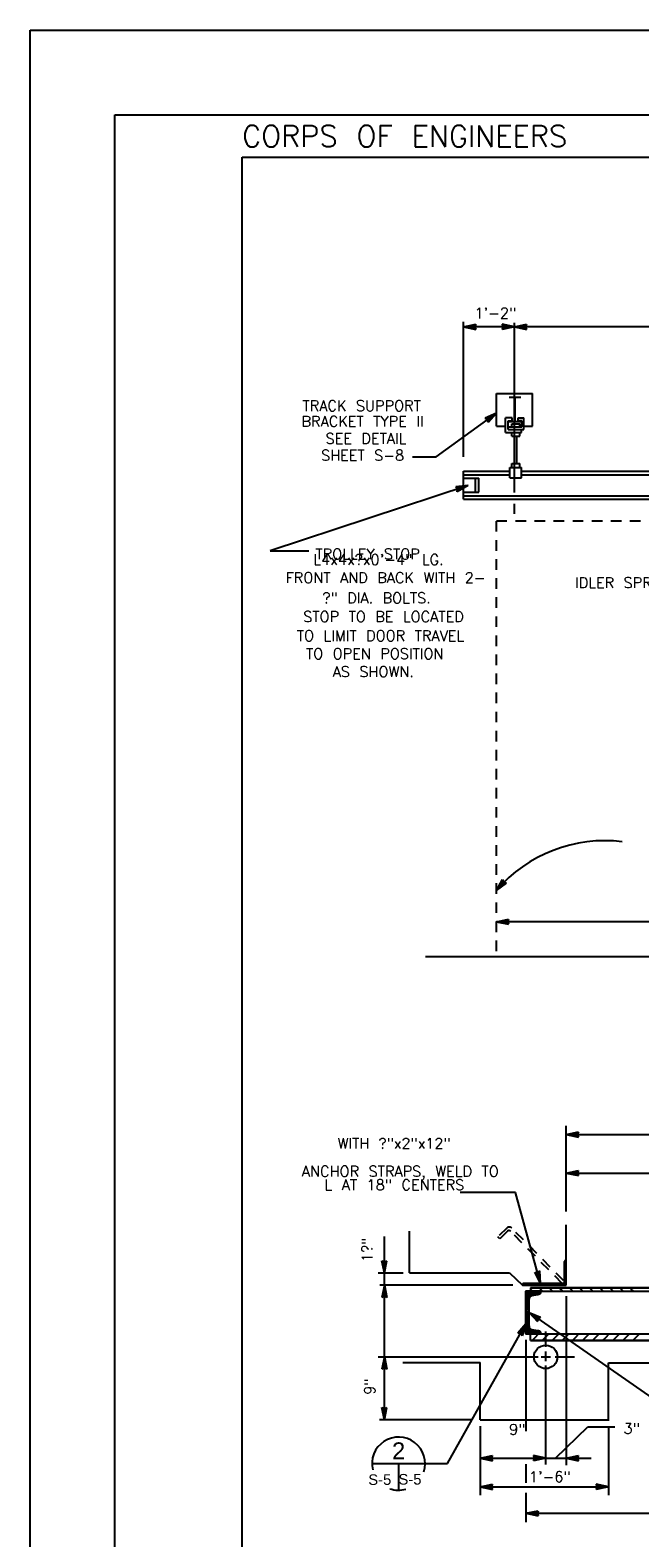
# Model space of a CAD drawing. Extents: x -31.3 to 10.7, y -20.4 to 9.6.
# Tile 4 of 25: x -31.3 to -24.1, y -8.2 to 9.6. Entities that reach past the tile are written whole.
import ezdxf
from ezdxf.enums import TextEntityAlignment as Align

# ---------------------------------------------------------------- set-up
doc = ezdxf.new("R2010")
doc.units = 0
doc.header["$MEASUREMENT"] = 0
doc.linetypes.add('HIDDEN2', pattern=[0.1875, 0.125, -0.0625])
doc.layers.add('01', color=7, linetype='CONTINUOUS')
doc.layers.add('02', color=7, linetype='CONTINUOUS')
doc.styles.add('ARIAL', font='Arial')
doc.styles.add('TXT_SHX', font='txt.shx')

msp = doc.modelspace()

# ---------------------------------------------------------------- linework, layer by layer
at = {"layer": '01', "color": 7, "linetype": 'CONTINUOUS'}
for p, q in [((-31.252, 9.559), (10.748, 9.559)), ((-31.252, -20.441), (-31.252, 9.559)), ((-30.252, 8.559), (9.748, 8.559)), ((-30.252, -19.441), (-30.252, 8.559)), ((-28.752, 8.059), (9.248, 8.059)), ((-28.752, -18.941), (-28.752, 8.059)), ((-26.14, 4.525), (-26.14, 6.118)), ((-26.14, 6.058), (-25.996, 6.089)), ((-25.541, 6.058), (-26.14, 6.058)), ((-26.14, 6.058), (-25.996, 6.027)), ((-26.103, 6.058), (-26.009, 6.078)), ((-26.103, 6.058), (-26.009, 6.038)), ((-26.067, 6.058), (-26.022, 6.068)), ((-26.067, 6.058), (-26.022, 6.049)), ((-26.022, 6.068), (-26.026, 6.058)), ((-26.026, 6.058), (-26.022, 6.049)), ((-26.009, 6.078), (-26.018, 6.058)), ((-26.018, 6.058), (-26.009, 6.038)), ((-25.996, 6.089), (-26.01, 6.058)), ((-26.01, 6.058), (-25.996, 6.027)), ((-25.541, 6.058), (-25.685, 6.089)), ((-25.671, 6.058), (-25.685, 6.089)), ((-25.541, 6.058), (-25.685, 6.027)), ((-25.685, 6.027), (-25.671, 6.058)), ((-25.578, 6.058), (-25.672, 6.078)), ((-25.663, 6.058), (-25.672, 6.078)), ((-25.578, 6.058), (-25.672, 6.038)), ((-25.672, 6.038), (-25.663, 6.058)), ((-25.614, 6.058), (-25.659, 6.067)), ((-25.655, 6.058), (-25.659, 6.067)), ((-25.614, 6.058), (-25.659, 6.048)), ((-25.659, 6.048), (-25.655, 6.058)), ((-25.541, 6.058), (-25.397, 6.089)), ((-20.464, 6.058), (-25.541, 6.058)), ((-25.541, 6.058), (-25.397, 6.027)), ((-25.539, 4.103), (-25.539, 6.105)), ((-25.504, 6.058), (-25.41, 6.078)), ((-25.504, 6.058), (-25.41, 6.038)), ((-25.468, 6.058), (-25.423, 6.068)), ((-25.468, 6.058), (-25.423, 6.049)), ((-25.423, 6.068), (-25.427, 6.058)), ((-25.427, 6.058), (-25.423, 6.049)), ((-25.41, 6.078), (-25.419, 6.058)), ((-25.419, 6.058), (-25.41, 6.038)), ((-25.397, 6.089), (-25.411, 6.058)), ((-25.411, 6.058), (-25.397, 6.027)), ((-25.751, 5.27), (-25.328, 5.27)), ((-25.751, 4.885), (-25.751, 5.27)), ((-25.603, 5.227), (-25.465, 5.227)), ((-25.532, 4.94), (-25.532, 5.227)), ((-25.328, 4.885), (-25.328, 5.27)), ((-26.466, 4.525), (-25.751, 5.038)), ((-25.751, 5.038), (-25.886, 4.979)), ((-25.781, 5.016), (-25.869, 4.978)), ((-25.81, 4.995), (-25.852, 4.977)), ((-25.751, 5.038), (-25.85, 4.929)), ((-25.781, 5.016), (-25.846, 4.945)), ((-25.81, 4.995), (-25.841, 4.961)), ((-25.647, 4.812), (-25.647, 4.984)), ((-25.566, 4.984), (-25.647, 4.984)), ((-25.566, 4.949), (-25.566, 4.984)), ((-25.496, 4.949), (-25.496, 4.984)), ((-25.496, 4.984), (-25.429, 4.984)), ((-25.429, 4.847), (-25.429, 4.984)), ((-25.857, 4.962), (-25.886, 4.979)), ((-25.85, 4.967), (-25.869, 4.978)), ((-25.85, 4.929), (-25.857, 4.962)), ((-25.844, 4.972), (-25.852, 4.977)), ((-25.846, 4.945), (-25.85, 4.967)), ((-25.841, 4.961), (-25.844, 4.972)), ((-25.751, 4.885), (-25.646, 4.885)), ((-25.647, 4.812), (-25.459, 4.812)), ((-25.615, 4.847), (-25.615, 4.949)), ((-25.615, 4.949), (-25.566, 4.949)), ((-25.615, 4.876), (-25.453, 4.876)), ((-25.615, 4.847), (-25.429, 4.847)), ((-25.603, 4.94), (-25.465, 4.94)), ((-25.573, 4.769), (-25.573, 4.812)), ((-25.572, 4.876), (-25.572, 4.912)), ((-25.572, 4.912), (-25.476, 4.912)), ((-25.453, 4.949), (-25.496, 4.949)), ((-25.476, 4.876), (-25.476, 4.912)), ((-25.476, 4.769), (-25.476, 4.812)), ((-25.459, 4.812), (-25.459, 4.847)), ((-25.453, 4.876), (-25.453, 4.949)), ((-25.431, 4.885), (-25.328, 4.885)), ((-25.573, 4.769), (-25.476, 4.769)), ((-25.541, 4.445), (-25.541, 4.768)), ((-25.513, 4.445), (-25.513, 4.768)), ((-26.744, 4.525), (-26.466, 4.525)), ((-26.14, 4.354), (-25.596, 4.354)), ((-26.14, 4.023), (-26.14, 4.354)), ((-26.14, 4.312), (-25.596, 4.312)), ((-26.14, 4.274), (-25.962, 4.274)), ((-26.001, 4.105), (-26.001, 4.274)), ((-25.962, 4.105), (-25.962, 4.274)), ((-25.596, 4.277), (-25.596, 4.398)), ((-25.596, 4.398), (-25.456, 4.398)), ((-25.596, 4.277), (-25.456, 4.277)), ((-25.573, 4.398), (-25.573, 4.445)), ((-25.573, 4.445), (-25.476, 4.445)), ((-25.476, 4.398), (-25.476, 4.445)), ((-25.456, 4.277), (-25.456, 4.398)), ((-25.456, 4.354), (-22.474, 4.354)), ((-25.456, 4.312), (-22.474, 4.312)), ((-26.088, 4.184), (-28.42, 3.414)), ((-26.088, 4.184), (-26.234, 4.168)), ((-26.211, 4.143), (-26.234, 4.168)), ((-26.123, 4.172), (-26.219, 4.162)), ((-26.204, 4.146), (-26.219, 4.162)), ((-26.088, 4.184), (-26.215, 4.109)), ((-26.215, 4.109), (-26.211, 4.143)), ((-26.123, 4.172), (-26.206, 4.124)), ((-26.206, 4.124), (-26.204, 4.146)), ((-26.157, 4.161), (-26.203, 4.156)), ((-26.196, 4.148), (-26.203, 4.156)), ((-26.157, 4.161), (-26.197, 4.138)), ((-26.197, 4.138), (-26.196, 4.148)), ((-26.14, 4.105), (-25.962, 4.105)), ((-26.14, 4.065), (-22.474, 4.065)), ((-26.14, 4.023), (-22.472, 4.023)), ((-25.539, 3.851), (-25.539, 3.971)), ((-28.42, 3.414), (-27.964, 3.414)), ((-25.754, -0.593), (-25.68, -0.465)), ((-25.754, -0.593), (-25.634, -0.507)), ((-25.729, -0.566), (-25.681, -0.482)), ((-25.729, -0.566), (-25.651, -0.509)), ((-25.705, -0.539), (-25.682, -0.499)), ((-25.705, -0.539), (-25.668, -0.512)), ((-25.682, -0.499), (-25.678, -0.508)), ((-25.681, -0.482), (-25.672, -0.503)), ((-25.68, -0.465), (-25.667, -0.497)), ((-25.678, -0.508), (-25.668, -0.512)), ((-25.672, -0.503), (-25.651, -0.509)), ((-25.667, -0.497), (-25.634, -0.507)), ((-25.754, -0.962), (-25.61, -0.931)), ((-20.416, -0.962), (-25.754, -0.962)), ((-25.754, -0.962), (-25.61, -0.993)), ((-25.717, -0.962), (-25.623, -0.942)), ((-25.717, -0.962), (-25.623, -0.982)), ((-25.681, -0.962), (-25.636, -0.952)), ((-25.681, -0.962), (-25.636, -0.971)), ((-25.636, -0.952), (-25.64, -0.962)), ((-25.64, -0.962), (-25.636, -0.971)), ((-25.623, -0.942), (-25.632, -0.962)), ((-25.632, -0.962), (-25.623, -0.982)), ((-25.61, -0.931), (-25.624, -0.962)), ((-25.624, -0.962), (-25.61, -0.993)), ((-26.591, -1.374), (-12.683, -1.374)), ((-24.93, -4.383), (-24.93, -3.37)), ((-24.93, -3.475), (-24.786, -3.444)), ((-24.93, -3.475), (-14.861, -3.475)), ((-24.93, -3.475), (-24.786, -3.506)), ((-24.893, -3.475), (-24.799, -3.455)), ((-24.893, -3.475), (-24.799, -3.495)), ((-24.857, -3.475), (-24.812, -3.465)), ((-24.857, -3.475), (-24.812, -3.484)), ((-24.812, -3.465), (-24.816, -3.475)), ((-24.816, -3.475), (-24.812, -3.484)), ((-24.799, -3.455), (-24.808, -3.475)), ((-24.808, -3.475), (-24.799, -3.495)), ((-24.786, -3.444), (-24.8, -3.475)), ((-24.8, -3.475), (-24.786, -3.506)), ((-24.93, -3.928), (-24.786, -3.897)), ((-24.893, -3.928), (-24.799, -3.908)), ((-24.799, -3.908), (-24.808, -3.928)), ((-24.786, -3.897), (-24.8, -3.928)), ((-24.93, -3.928), (-19.895, -3.928)), ((-24.93, -3.928), (-24.786, -3.959)), ((-24.893, -3.928), (-24.799, -3.948)), ((-24.857, -3.928), (-24.812, -3.918)), ((-24.857, -3.928), (-24.812, -3.937)), ((-24.812, -3.918), (-24.816, -3.928)), ((-24.816, -3.928), (-24.812, -3.937)), ((-24.808, -3.928), (-24.799, -3.948)), ((-24.8, -3.928), (-24.786, -3.959)), ((-25.527, -4.16), (-26.183, -4.16)), ((-25.234, -5.231), (-25.527, -4.16)), ((-26.778, -5.107), (-26.778, -4.616)), ((-24.93, -5.252), (-24.93, -4.54)), ((-27.075, -5.107), (-27.075, -4.676)), ((-27.075, -5.107), (-27.106, -4.963)), ((-27.106, -4.963), (-27.075, -4.977)), ((-27.075, -5.07), (-27.095, -4.976)), ((-27.095, -4.976), (-27.075, -4.985)), ((-27.075, -5.107), (-27.044, -4.963)), ((-27.075, -4.977), (-27.044, -4.963)), ((-27.075, -5.07), (-27.055, -4.976)), ((-27.075, -4.985), (-27.055, -4.976)), ((-24.951, -5.218), (-24.951, -4.974)), ((-24.95, -4.978), (-24.951, -4.978)), ((-24.93, -4.998), (-24.95, -4.978)), ((-24.93, -4.978), (-24.945, -4.963)), ((-24.93, -4.96), (-24.937, -4.96)), ((-24.93, -4.979), (-24.93, -4.978)), ((-27.15, -5.107), (-26.853, -5.107)), ((-27.075, -5.034), (-27.085, -4.989)), ((-27.085, -4.989), (-27.075, -4.993)), ((-27.075, -5.034), (-27.066, -4.989)), ((-27.075, -4.993), (-27.066, -4.989)), ((-27.075, -5.252), (-27.075, -5.107)), ((-26.778, -5.107), (-25.598, -5.107)), ((-25.598, -5.107), (-25.446, -5.252)), ((-25.234, -5.231), (-25.302, -5.1)), ((-25.302, -5.1), (-25.268, -5.106)), ((-25.244, -5.195), (-25.288, -5.11)), ((-25.288, -5.11), (-25.266, -5.113)), ((-25.253, -5.161), (-25.275, -5.12)), ((-25.275, -5.12), (-25.264, -5.121)), ((-25.268, -5.106), (-25.242, -5.084)), ((-25.266, -5.113), (-25.249, -5.099)), ((-25.264, -5.121), (-25.256, -5.115)), ((-25.253, -5.161), (-25.256, -5.115)), ((-25.244, -5.195), (-25.249, -5.099)), ((-25.234, -5.231), (-25.242, -5.084)), ((-24.95, -4.998), (-24.951, -4.998)), ((-24.95, -5.018), (-24.951, -5.018)), ((-24.95, -5.038), (-24.951, -5.038)), ((-24.95, -5.058), (-24.951, -5.058)), ((-24.95, -5.078), (-24.951, -5.078)), ((-24.95, -5.098), (-24.951, -5.098)), ((-24.95, -5.118), (-24.951, -5.118)), ((-24.95, -5.138), (-24.951, -5.138)), ((-24.95, -5.158), (-24.951, -5.158)), ((-24.93, -5.018), (-24.95, -4.998)), ((-24.93, -5.038), (-24.95, -5.018)), ((-24.93, -5.058), (-24.95, -5.038)), ((-24.93, -5.078), (-24.95, -5.058)), ((-24.93, -5.098), (-24.95, -5.078)), ((-24.93, -5.118), (-24.95, -5.098)), ((-24.93, -5.138), (-24.95, -5.118)), ((-24.93, -5.158), (-24.95, -5.138)), ((-24.93, -5.178), (-24.95, -5.158)), ((-24.93, -4.999), (-24.93, -4.998)), ((-24.93, -5.019), (-24.93, -5.018)), ((-24.93, -5.039), (-24.93, -5.038)), ((-24.93, -5.059), (-24.93, -5.058)), ((-24.93, -5.079), (-24.93, -5.078)), ((-24.93, -5.099), (-24.93, -5.098)), ((-24.93, -5.119), (-24.93, -5.118)), ((-24.93, -5.139), (-24.93, -5.138)), ((-24.93, -5.159), (-24.93, -5.158)), ((-25.561, -5.252), (-27.127, -5.252)), ((-27.075, -5.252), (-27.106, -5.396)), ((-27.075, -5.289), (-27.095, -5.383)), ((-27.075, -5.325), (-27.084, -5.37)), ((-27.075, -6.098), (-27.075, -5.252)), ((-27.075, -5.252), (-27.044, -5.396)), ((-27.075, -5.289), (-27.055, -5.383)), ((-27.075, -5.325), (-27.065, -5.37)), ((-25.446, -5.252), (-25.446, -5.244)), ((-25.441, -5.252), (-25.446, -5.247)), ((-25.446, -5.252), (-24.93, -5.252)), ((-25.435, -5.238), (-25.44, -5.233)), ((-25.421, -5.252), (-25.435, -5.238)), ((-24.964, -5.231), (-25.433, -5.231)), ((-25.409, -5.238), (-25.416, -5.231)), ((-25.395, -5.252), (-25.409, -5.238)), ((-25.405, -5.323), (-14.615, -5.323)), ((-25.405, -5.827), (-25.405, -5.323)), ((-25.386, -5.339), (-25.402, -5.323)), ((-25.389, -5.238), (-25.396, -5.231)), ((-25.375, -5.252), (-25.389, -5.238)), ((-25.362, -5.339), (-25.378, -5.323)), ((-25.369, -5.238), (-25.376, -5.231)), ((-25.355, -5.252), (-25.369, -5.238)), ((-25.349, -5.238), (-25.356, -5.231)), ((-25.339, -5.339), (-25.354, -5.323)), ((-25.351, -5.283), (-14.674, -5.283)), ((-25.351, -5.283), (-25.351, -5.323)), ((-25.349, -5.303), (-25.351, -5.301)), ((-25.335, -5.252), (-25.349, -5.238)), ((-25.329, -5.323), (-25.349, -5.303)), ((-25.329, -5.238), (-25.336, -5.231)), ((-25.315, -5.339), (-25.331, -5.323)), ((-25.315, -5.252), (-25.329, -5.238)), ((-25.309, -5.238), (-25.316, -5.231)), ((-25.295, -5.252), (-25.309, -5.238)), ((-25.291, -5.339), (-25.307, -5.323)), ((-25.289, -5.238), (-25.296, -5.231)), ((-25.275, -5.252), (-25.289, -5.238)), ((-25.268, -5.339), (-25.284, -5.323)), ((-25.269, -5.238), (-25.276, -5.231)), ((-25.255, -5.252), (-25.269, -5.238)), ((-25.244, -5.339), (-25.26, -5.323)), ((-25.249, -5.238), (-25.256, -5.231)), ((-25.23, -5.303), (-25.25, -5.283)), ((-25.235, -5.252), (-25.249, -5.238)), ((-25.229, -5.238), (-25.236, -5.231)), ((-25.229, -5.331), (-25.236, -5.323)), ((-25.21, -5.323), (-25.23, -5.303)), ((-25.215, -5.252), (-25.229, -5.238)), ((-25.209, -5.238), (-25.216, -5.231)), ((-25.195, -5.252), (-25.209, -5.238)), ((-25.19, -5.238), (-25.197, -5.231)), ((-25.176, -5.252), (-25.19, -5.238)), ((-25.17, -5.238), (-25.177, -5.231)), ((-25.156, -5.252), (-25.17, -5.238)), ((-25.15, -5.238), (-25.157, -5.231)), ((-25.136, -5.252), (-25.15, -5.238)), ((-25.13, -5.238), (-25.137, -5.231)), ((-25.111, -5.303), (-25.131, -5.283)), ((-25.116, -5.252), (-25.13, -5.238)), ((-25.11, -5.238), (-25.117, -5.231)), ((-25.091, -5.323), (-25.111, -5.303)), ((-25.096, -5.252), (-25.11, -5.238)), ((-25.09, -5.238), (-25.097, -5.231)), ((-25.076, -5.252), (-25.09, -5.238)), ((-25.07, -5.238), (-25.077, -5.231)), ((-25.056, -5.252), (-25.07, -5.238)), ((-25.05, -5.238), (-25.057, -5.231)), ((-25.036, -5.252), (-25.05, -5.238)), ((-25.03, -5.238), (-25.037, -5.231)), ((-25.016, -5.252), (-25.03, -5.238)), ((-25.01, -5.238), (-25.017, -5.231)), ((-24.992, -5.303), (-25.012, -5.283)), ((-24.996, -5.252), (-25.01, -5.238)), ((-24.99, -5.238), (-24.997, -5.231)), ((-24.972, -5.323), (-24.992, -5.303)), ((-24.976, -5.252), (-24.99, -5.238)), ((-24.97, -5.238), (-24.977, -5.231)), ((-24.956, -5.252), (-24.97, -5.238)), ((-24.95, -5.238), (-24.959, -5.23)), ((-24.95, -5.178), (-24.951, -5.178)), ((-24.95, -5.198), (-24.951, -5.198)), ((-24.95, -5.218), (-24.951, -5.218)), ((-24.93, -5.198), (-24.95, -5.178)), ((-24.93, -5.218), (-24.95, -5.198)), ((-24.93, -5.238), (-24.95, -5.218)), ((-24.936, -5.252), (-24.95, -5.238)), ((-24.93, -5.179), (-24.93, -5.178)), ((-24.93, -5.199), (-24.93, -5.198)), ((-24.93, -5.219), (-24.93, -5.218)), ((-24.93, -5.239), (-24.93, -5.238)), ((-24.873, -5.303), (-24.893, -5.283)), ((-24.853, -5.323), (-24.873, -5.303)), ((-24.754, -5.303), (-24.774, -5.283)), ((-24.734, -5.323), (-24.754, -5.303)), ((-24.635, -5.303), (-24.655, -5.283)), ((-24.615, -5.323), (-24.635, -5.303)), ((-24.516, -5.303), (-24.536, -5.283)), ((-24.496, -5.323), (-24.516, -5.303)), ((-24.397, -5.303), (-24.417, -5.283)), ((-24.377, -5.323), (-24.397, -5.303)), ((-24.278, -5.303), (-24.298, -5.283)), ((-24.258, -5.323), (-24.278, -5.303)), ((-24.159, -5.303), (-24.179, -5.283)), ((-24.139, -5.323), (-24.159, -5.303)), ((-27.075, -5.382), (-27.106, -5.396)), ((-27.075, -5.374), (-27.095, -5.383)), ((-27.075, -5.366), (-27.084, -5.37)), ((-27.065, -5.37), (-27.075, -5.366)), ((-27.055, -5.383), (-27.075, -5.374)), ((-27.044, -5.396), (-27.075, -5.382)), ((-25.386, -5.363), (-25.405, -5.343)), ((-25.386, -5.386), (-25.405, -5.367)), ((-25.386, -5.41), (-25.405, -5.391)), ((-25.386, -5.434), (-25.405, -5.414)), ((-25.386, -5.457), (-25.405, -5.438)), ((-25.386, -5.481), (-25.405, -5.462)), ((-25.386, -5.505), (-25.405, -5.485)), ((-25.386, -5.528), (-25.405, -5.509)), ((-25.362, -5.363), (-25.386, -5.339)), ((-25.362, -5.386), (-25.386, -5.363)), ((-25.366, -5.406), (-25.386, -5.386)), ((-25.368, -5.428), (-25.386, -5.41)), ((-25.368, -5.452), (-25.386, -5.434)), ((-25.368, -5.475), (-25.386, -5.457)), ((-25.368, -5.499), (-25.386, -5.481)), ((-25.368, -5.523), (-25.386, -5.505)), ((-25.368, -5.731), (-25.368, -5.419)), ((-25.339, -5.363), (-25.362, -5.339)), ((-25.347, -5.378), (-25.362, -5.363)), ((-25.359, -5.39), (-25.362, -5.386)), ((-25.315, -5.363), (-25.339, -5.339)), ((-25.329, -5.372), (-25.339, -5.363)), ((-25.265, -5.361), (-25.337, -5.373)), ((-25.291, -5.363), (-25.315, -5.339)), ((-25.309, -5.369), (-25.315, -5.363)), ((-25.269, -5.362), (-25.291, -5.339)), ((-25.289, -5.365), (-25.291, -5.363)), ((-25.25, -5.357), (-25.268, -5.339)), ((-25.237, -5.346), (-25.244, -5.339)), ((-24.93, -5.38), (-24.93, -7.375)), ((-25.386, -5.552), (-25.405, -5.533)), ((-25.386, -5.623), (-25.405, -5.604)), ((-25.386, -5.647), (-25.405, -5.627)), ((-25.386, -5.67), (-25.405, -5.651)), ((-25.386, -5.694), (-25.405, -5.675)), ((-25.368, -5.593), (-25.404, -5.557)), ((-25.368, -5.617), (-25.404, -5.581)), ((-25.387, -5.551), (-25.367, -5.571)), ((-25.368, -5.546), (-25.386, -5.528)), ((-25.368, -5.641), (-25.386, -5.623)), ((-25.368, -5.665), (-25.386, -5.647)), ((-25.368, -5.688), (-25.386, -5.67)), ((-25.368, -5.712), (-25.386, -5.694)), ((-25.368, -5.573), (-23.78, -6.679)), ((-25.368, -5.573), (-25.232, -5.63)), ((-25.368, -5.573), (-25.268, -5.681)), ((-25.338, -5.594), (-25.249, -5.631)), ((-25.338, -5.594), (-25.272, -5.664)), ((-25.308, -5.615), (-25.276, -5.648)), ((-25.308, -5.615), (-25.265, -5.632)), ((-25.274, -5.638), (-25.276, -5.648)), ((-25.265, -5.632), (-25.274, -5.638)), ((-25.268, -5.643), (-25.272, -5.664)), ((-25.249, -5.631), (-25.268, -5.643)), ((-25.261, -5.647), (-25.268, -5.681)), ((-25.232, -5.63), (-25.261, -5.647)), ((-26.332, -7.358), (-25.405, -5.708)), ((-25.405, -5.708), (-25.503, -5.818)), ((-25.469, -5.821), (-25.503, -5.818)), ((-25.423, -5.74), (-25.487, -5.812)), ((-25.465, -5.814), (-25.487, -5.812)), ((-25.441, -5.772), (-25.471, -5.806)), ((-25.461, -5.807), (-25.471, -5.806)), ((-25.449, -5.849), (-25.469, -5.821)), ((-25.452, -5.832), (-25.465, -5.814)), ((-25.454, -5.816), (-25.461, -5.807)), ((-25.441, -5.772), (-25.454, -5.816)), ((-25.423, -5.74), (-25.452, -5.832)), ((-25.405, -5.708), (-25.449, -5.849)), ((-25.386, -5.718), (-25.405, -5.698)), ((-25.386, -5.741), (-25.405, -5.722)), ((-25.386, -5.765), (-25.405, -5.746)), ((-25.386, -5.789), (-25.405, -5.769)), ((-25.386, -5.812), (-25.405, -5.793)), ((-25.395, -5.827), (-25.405, -5.817)), ((-25.405, -5.827), (-14.615, -5.827)), ((-25.368, -5.736), (-25.386, -5.718)), ((-25.362, -5.765), (-25.386, -5.741)), ((-25.362, -5.789), (-25.386, -5.765)), ((-25.362, -5.812), (-25.386, -5.789)), ((-25.371, -5.827), (-25.386, -5.812)), ((-25.339, -5.789), (-25.362, -5.765)), ((-25.339, -5.812), (-25.362, -5.789)), ((-25.347, -5.827), (-25.362, -5.812)), ((-25.351, -5.905), (-25.351, -5.827)), ((-25.315, -5.812), (-25.339, -5.789)), ((-25.324, -5.827), (-25.339, -5.812)), ((-25.265, -5.789), (-25.337, -5.777)), ((-25.334, -5.905), (-25.298, -5.869)), ((-25.315, -5.789), (-25.325, -5.779)), ((-25.291, -5.812), (-25.315, -5.789)), ((-25.3, -5.827), (-25.315, -5.812)), ((-25.298, -5.869), (-25.256, -5.827)), ((-25.291, -5.789), (-25.296, -5.784)), ((-25.268, -5.812), (-25.291, -5.789)), ((-25.276, -5.827), (-25.291, -5.812)), ((-25.244, -5.812), (-25.268, -5.789)), ((-25.253, -5.827), (-25.268, -5.812)), ((-25.229, -5.827), (-25.244, -5.812)), ((-25.215, -5.905), (-25.179, -5.869)), ((-25.179, -5.869), (-25.137, -5.827)), ((-25.172, -5.979), (-25.172, -5.8)), ((-25.096, -5.905), (-25.06, -5.869)), ((-25.06, -5.869), (-25.018, -5.827)), ((-24.977, -5.905), (-24.941, -5.869)), ((-24.941, -5.869), (-24.899, -5.827)), ((-24.858, -5.905), (-24.822, -5.869)), ((-24.822, -5.869), (-24.78, -5.827)), ((-24.739, -5.905), (-24.703, -5.869)), ((-24.703, -5.869), (-24.661, -5.827)), ((-24.62, -5.905), (-24.584, -5.869)), ((-24.584, -5.869), (-24.542, -5.827)), ((-24.501, -5.905), (-24.465, -5.869)), ((-24.465, -5.869), (-24.423, -5.827)), ((-24.382, -5.905), (-24.346, -5.869)), ((-24.346, -5.869), (-24.304, -5.827)), ((-24.263, -5.905), (-24.227, -5.869)), ((-24.227, -5.869), (-24.185, -5.827)), ((-24.144, -5.905), (-24.108, -5.869)), ((-24.108, -5.869), (-24.066, -5.827)), ((-25.405, -5.898), (-25.405, -6.974)), ((-25.351, -5.905), (-14.674, -5.905)), ((-25.172, -6.147), (-25.172, -6.033)), ((-27.15, -6.098), (-25.261, -6.098)), ((-27.075, -6.098), (-27.106, -6.242)), ((-27.075, -6.135), (-27.095, -6.229)), ((-27.075, -6.22), (-27.095, -6.229)), ((-27.075, -6.171), (-27.084, -6.216)), ((-27.075, -6.212), (-27.084, -6.216)), ((-27.075, -6.839), (-27.075, -6.098)), ((-27.075, -6.098), (-27.044, -6.242)), ((-27.075, -6.135), (-27.055, -6.229)), ((-27.075, -6.171), (-27.065, -6.216)), ((-27.065, -6.216), (-27.075, -6.212)), ((-27.055, -6.229), (-27.075, -6.22)), ((-25.944, -6.167), (-26.858, -6.167)), ((-25.944, -6.839), (-25.944, -6.163)), ((-25.225, -6.098), (-25.116, -6.098)), ((-25.172, -7.37), (-25.172, -6.201)), ((-25.062, -6.098), (-24.832, -6.098)), ((-24.433, -6.852), (-24.433, -6.169)), ((-24.433, -6.169), (-15.507, -6.169)), ((-27.075, -6.228), (-27.106, -6.242)), ((-27.044, -6.242), (-27.075, -6.228)), ((-27.075, -6.839), (-27.106, -6.695)), ((-27.106, -6.695), (-27.075, -6.709)), ((-27.075, -6.802), (-27.095, -6.708)), ((-27.095, -6.708), (-27.075, -6.717)), ((-27.075, -6.766), (-27.085, -6.721)), ((-27.085, -6.721), (-27.075, -6.725)), ((-27.075, -6.839), (-27.044, -6.695)), ((-27.075, -6.709), (-27.044, -6.695)), ((-27.075, -6.802), (-27.055, -6.708)), ((-27.075, -6.717), (-27.055, -6.708)), ((-27.075, -6.766), (-27.066, -6.721)), ((-27.075, -6.725), (-27.066, -6.721)), ((-26.05, -6.839), (-27.133, -6.839)), ((-25.944, -6.839), (-24.433, -6.839)), ((-25.944, -6.916), (-25.944, -7.731)), ((-25.056, -7.294), (-24.676, -6.922)), ((-24.676, -6.922), (-24.359, -6.922)), ((-24.433, -6.916), (-24.433, -7.731)), ((-25.944, -7.294), (-25.8, -7.263)), ((-25.944, -7.294), (-25.172, -7.294)), ((-25.944, -7.294), (-25.8, -7.325)), ((-25.907, -7.294), (-25.813, -7.274)), ((-25.907, -7.294), (-25.813, -7.314)), ((-25.871, -7.294), (-25.826, -7.284)), ((-25.871, -7.294), (-25.826, -7.303)), ((-25.826, -7.284), (-25.83, -7.294)), ((-25.83, -7.294), (-25.826, -7.303)), ((-25.813, -7.274), (-25.822, -7.294)), ((-25.822, -7.294), (-25.813, -7.314)), ((-25.8, -7.263), (-25.814, -7.294)), ((-25.814, -7.294), (-25.8, -7.325)), ((-25.172, -7.294), (-25.316, -7.263)), ((-25.302, -7.294), (-25.316, -7.263)), ((-25.172, -7.294), (-25.316, -7.325)), ((-25.316, -7.325), (-25.302, -7.294)), ((-25.209, -7.294), (-25.303, -7.274)), ((-25.294, -7.294), (-25.303, -7.274)), ((-25.209, -7.294), (-25.303, -7.314)), ((-25.303, -7.314), (-25.294, -7.294)), ((-25.245, -7.294), (-25.29, -7.285)), ((-25.286, -7.294), (-25.29, -7.285)), ((-25.245, -7.294), (-25.29, -7.304)), ((-25.29, -7.304), (-25.286, -7.294)), ((-25.172, -7.294), (-24.93, -7.294)), ((-24.93, -7.294), (-24.786, -7.263)), ((-24.93, -7.294), (-24.636, -7.294)), ((-24.93, -7.294), (-24.786, -7.325)), ((-24.893, -7.294), (-24.799, -7.274)), ((-24.893, -7.294), (-24.799, -7.314)), ((-24.857, -7.294), (-24.812, -7.284)), ((-24.857, -7.294), (-24.812, -7.303)), ((-24.812, -7.284), (-24.816, -7.294)), ((-24.816, -7.294), (-24.812, -7.303)), ((-24.799, -7.274), (-24.808, -7.294)), ((-24.808, -7.294), (-24.799, -7.314)), ((-24.786, -7.263), (-24.8, -7.294)), ((-24.8, -7.294), (-24.786, -7.325)), ((-26.612, -7.358), (-26.332, -7.358)), ((-25.405, -7.364), (-25.405, -7.586)), ((-25.944, -7.632), (-25.8, -7.601)), ((-25.944, -7.632), (-24.433, -7.632)), ((-25.944, -7.632), (-25.8, -7.663)), ((-25.907, -7.632), (-25.813, -7.612)), ((-25.907, -7.632), (-25.813, -7.652)), ((-25.871, -7.632), (-25.826, -7.622)), ((-25.871, -7.632), (-25.826, -7.641)), ((-25.826, -7.622), (-25.83, -7.632)), ((-25.83, -7.632), (-25.826, -7.641)), ((-25.813, -7.612), (-25.822, -7.632)), ((-25.822, -7.632), (-25.813, -7.652)), ((-25.8, -7.601), (-25.814, -7.632)), ((-25.814, -7.632), (-25.8, -7.663)), ((-24.433, -7.632), (-24.577, -7.601)), ((-24.563, -7.632), (-24.577, -7.601)), ((-24.433, -7.632), (-24.577, -7.663)), ((-24.577, -7.663), (-24.563, -7.632)), ((-24.47, -7.632), (-24.564, -7.612)), ((-24.555, -7.632), (-24.564, -7.612)), ((-24.47, -7.632), (-24.564, -7.652)), ((-24.564, -7.652), (-24.555, -7.632)), ((-24.506, -7.632), (-24.551, -7.623)), ((-24.547, -7.632), (-24.551, -7.623)), ((-24.506, -7.632), (-24.551, -7.642)), ((-24.551, -7.642), (-24.547, -7.632)), ((-25.405, -7.702), (-25.405, -8.049)), ((-25.405, -7.944), (-25.261, -7.913)), ((-25.405, -7.944), (-14.615, -7.944)), ((-25.405, -7.944), (-25.261, -7.975)), ((-25.368, -7.944), (-25.274, -7.924)), ((-25.368, -7.944), (-25.274, -7.964)), ((-25.332, -7.944), (-25.287, -7.934)), ((-25.332, -7.944), (-25.287, -7.953)), ((-25.287, -7.934), (-25.291, -7.944)), ((-25.291, -7.944), (-25.287, -7.953)), ((-25.274, -7.924), (-25.283, -7.944)), ((-25.283, -7.944), (-25.274, -7.964)), ((-25.261, -7.913), (-25.275, -7.944)), ((-25.275, -7.944), (-25.261, -7.975))]:
    msp.add_line(p, q, dxfattribs=at)
at = {"layer": '01', "color": 7, "linetype": 'HIDDEN2'}
for p, q in [((-25.754, -1.309), (-25.754, 3.769)), ((-25.754, 3.769), (-21.367, 3.769)), ((-25.631, -4.578), (-25.735, -4.682)), ((-25.628, -4.618), (-25.713, -4.703)), ((-24.978, -5.231), (-25.585, -4.618)), ((-24.961, -5.198), (-25.574, -4.578)), ((-25.713, -4.703), (-25.735, -4.682))]:
    msp.add_line(p, q, dxfattribs=at)
at = {"layer": '01', "color": 7, "linetype": 'CONTINUOUS'}
for points in [[(-25.227, -5.827), (-25.23, -5.814), (-25.236, -5.805), (-25.246, -5.796), (-25.256, -5.791), (-25.265, -5.789), (-25.337, -5.777), (-25.346, -5.772), (-25.357, -5.763), (-25.362, -5.756), (-25.365, -5.749), (-25.368, -5.74), (-25.368, -5.731), (-25.368, -5.419), (-25.367, -5.408), (-25.364, -5.399), (-25.361, -5.391), (-25.355, -5.384), (-25.348, -5.379), (-25.337, -5.373), (-25.265, -5.361), (-25.252, -5.358), (-25.242, -5.352), (-25.237, -5.346), (-25.233, -5.341), (-25.23, -5.336), (-25.227, -5.323), (-25.405, -5.323), (-25.405, -5.827)], [(-25.351, -5.283), (-25.351, -5.323), (-14.674, -5.323), (-14.674, -5.283)], [(-25.351, -5.905), (-25.351, -5.827), (-14.674, -5.827), (-14.674, -5.905)]]:
    msp.add_lwpolyline(points, close=True, dxfattribs=at)
msp.add_circle((-25.172, -6.098), 0.138, dxfattribs=at)
for centre, radius, start, end in [((-24.471, -1.703), 1.697, 83.1843, 139.1079), ((-24.937, -4.973), 0.0133, 90, 180), ((-25.433, -5.244), 0.0133, 90, 180), ((-25.267, -5.32), 0.0407, 274.1949, 356.3099), ((-24.964, -5.217), 0.0133, 270, 360), ((-25.322, -5.416), 0.0453, 107.8403, 183.2492), ((-25.322, -5.733), 0.0453, 176.7508, 252.1597), ((-25.267, -5.83), 0.0407, 3.6901, 85.8051)]:
    msp.add_arc(centre, radius, start, end, dxfattribs=at)
at = {"layer": '01', "color": 7, "linetype": 'HIDDEN2'}
for centre, radius, start in [((-25.602, -4.606), 0.04, 44.7005), ((-25.606, -4.638), 0.03, 44.7072)]:
    msp.add_arc(centre, radius, start, 135, dxfattribs=at)
at = {"layer": '02', "color": 7, "linetype": 'CONTINUOUS'}
for p, q in [((-27.22, -7.358), (-26.596, -7.358)), ((-26.908, -7.358), (-26.908, -7.67))]:
    msp.add_line(p, q, dxfattribs=at)
for start, end in [(341.9698, 193.8121), (251.0405, 285.7467)]:
    msp.add_arc((-26.908, -7.358), 0.313, start, end, dxfattribs=at)

# ---------------------------------------------------------------- texts
at = {"layer": '01', "color": 7, "linetype": 'CONTINUOUS', "style": 'TXT_SHX'}
for s, height, p in [('CORPS OF ENGINEERS', 0.25, (-28.752, 8.184)), ('TRACK SUPPORT', 0.125, (-28.041, 5.064)), ('BRACKET TYPE II', 0.125, (-28.052, 4.88)), ('SEE DETAIL', 0.125, (-27.768, 4.678)), ('SHEET S-8', 0.125, (-27.821, 4.48)), ('TROLLEY STOP', 0.125, (-27.888, 3.315)), ('9"', 0.125, (-25.604, -7.016)), ('3"', 0.125, (-24.255, -7.005))]:
    msp.add_text(s, height=height, dxfattribs=at).set_placement(p)
for s, p in [('1\'-2"', (-25.766, 6.158)), ('L4x4x?x0\'-4" LG.', (-27.144, 3.249)), ('FRONT AND BACK WITH 2-', (-27.06, 3.035)), ('IDLER SPROCKET', (-24.109, 2.976)), ('?" DIA. BOLTS.', (-27.167, 2.796)), ('STOP TO BE LOCATED', (-27.085, 2.576)), ('TO LIMIT DOOR TRAVEL', (-27.121, 2.35)), ('TO OPEN POSITION', (-27.189, 2.138)), ('AS SHOWN.', (-27.206, 1.926)), ('ANCHOR STRAPS, WELD TO', (-26.887, -3.97)), ('1\'-6"', (-25.124, -7.575))]:
    msp.add_text(s, height=0.125, dxfattribs=at).set_placement(p, align=Align.CENTER)
at = {"layer": '01', "color": 7, "linetype": 'CONTINUOUS', "style": 'TXT_SHX', "width": 1.007}
msp.add_text('WITH ?"x2"x12"', height=0.123, dxfattribs=at).set_placement((-26.96, -3.64), align=Align.CENTER)
at = {"layer": '01', "color": 7, "linetype": 'CONTINUOUS', "style": 'TXT_SHX'}
msp.add_text('L AT 18" CENTERS', height=0.125, dxfattribs=at).set_placement((-26.134, -4.13), align=Align.RIGHT)
for s, p in [('1?"', (-27.216, -4.834)), ('9"', (-27.185, -6.448))]:
    msp.add_text(s, height=0.125, rotation=90, dxfattribs=at).set_placement(p, align=Align.CENTER)
at = {"layer": '02', "color": 7, "linetype": 'CONTINUOUS', "style": 'ARIAL'}
for s, height, p in [('2', 0.2, (-26.907, -7.307)), ('S-5', 0.125, (-27.129, -7.609)), ('S-5', 0.125, (-26.773, -7.605))]:
    msp.add_text(s, height=height, dxfattribs=at).set_placement(p, align=Align.CENTER)

doc.saveas('drawing.dxf')
